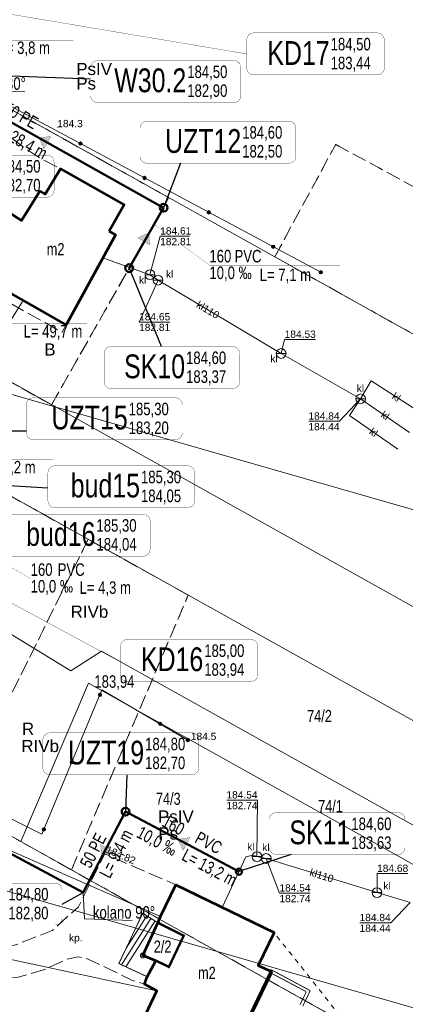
# Model space of a CAD drawing. Header units: metres. Extents: x 7482748 to 7484637, y 5684406 to 5687014.
# Tile 129 of 180: x 7483507 to 7483547, y 5686270 to 5686372. Entities that reach past the tile are written whole.
import ezdxf
from ezdxf.enums import TextEntityAlignment as Align
from ezdxf.lldxf.tags import DXFTag

# ---------------------------------------------------------------- set-up
doc = ezdxf.new("R2010")
doc.units = ezdxf.units.M
doc.header["$MEASUREMENT"] = 0
for name, pattern in [('2314', [2.5, 2, -0.5]), ('KTJZ01_500', [2, 1.5, -0.5]), ('l217_500', [2, 1.5, -0.5]), ('l218_500', [1, 0.5, -0.5])]:
    doc.linetypes.add(name, pattern=pattern)
for name, color, linetype, lineweight in [('.domiar', 250, 'Continuous', 9), ('.k deszczowa', 200, 'Continuous', 50), ('.ks tłoczny', 104, 'Continuous', 50), ('_Dzialki', 7, 'Continuous', 0), ('_Dzialki_opis', 7, 'Continuous', 0), ('_Kontury', 7, 'Continuous', 0), ('_Kontury_opis', 7, 'Continuous', 0), ('_Uzytki', 7, 'Continuous', 0), ('_Uzytki_opis', 7, 'Continuous', 0), ('EGB_BlokBudynku', 7, 'Continuous', 0), ('EGB_Budynek', 7, 'Continuous', 0), ('EGB_Budynek_opis', 7, 'Continuous', 0), ('EGB_ObiektTrwaleZwiazanyZBudynk', 7, 'Continuous', 0), ('EGBE_L_3', 7, 'Continuous', 0), ('GES__SUUS07_P', 7, 'Continuous', 13), ('KTOK05_01', 7, 'Continuous', 13), ('RTPW01_P', 7, 'Continuous', 0), ('RTPW02_P', 7, 'Continuous', 0)]:
    doc.layers.add(name, color=color, linetype=linetype, lineweight=lineweight)
for name, color, linetype, lineweight, true_color in [('.przyłącza', 32, 'Continuous', 50, 0xbd5e00), ('GES__SUPE_pL', 1, 'Continuous', 13, 0xff0000), ('GES__SUPK_01_pL', 7, 'Continuous', 13, 0x803300), ('GES__SUPS01_05L', 7, 'Continuous', 13, 0x803300), ('GES__SUPS01_05P', 7, 'Continuous', 13, 0x803300), ('GES__SUPW_01_pL', 5, 'Continuous', 13, 0x0000ff)]:
    doc.layers.add(name, color=color, linetype=linetype, lineweight=lineweight, true_color=true_color)
doc.layers.add('_ramki_nieplotowane', color=7, linetype='Continuous', lineweight=0, plot=False)
doc.layers.add('GES__SUPK_01_pT', color=7, linetype='Continuous', lineweight=13, true_color=0x803300, transparency=0.25)
doc.layers.add('GES__SUPS01_05G', color=7, linetype='Continuous', lineweight=13, true_color=0x803300, transparency=0.25)
for name, color, linetype, lineweight, transparency in [('GES__SUUS_ET_05T', 7, 'Continuous', 13, 0.25), ('KTPL01_O', 7, 'KTJZ01_500', 13, 0.5), ('KTPL01_T', 7, 'Continuous', 13, 0.25), ('RTPW01_G', 7, 'Continuous', 13, 0.25), ('RTPW02_G', 7, 'Continuous', 13, 0.25)]:
    doc.layers.add(name, color=color, linetype=linetype, lineweight=lineweight, transparency=transparency)
doc.layers.add('IS_kanalizacja_sanitarna', color=7, linetype='SOLID', true_color=0x000000)
doc.layers.add('IS_Opisy_działek_Net', color=7, linetype='SOLID', true_color=0x000000)
doc.layers.add('IS_Węzeł_sieci_kanalizacyjnej_-_opisy', color=7, linetype='Continuous')
doc.styles.get("Standard").update_dxf_attribs({"font": 'simplex.shx', "width": 0.75})
doc.styles.add('STYL_ARIAL', font='simplex.shx', dxfattribs={"width": 0.75, "oblique": 0.1})
doc.styles.add('Style-Arial', font='arial.ttf')
tags = doc.linetypes.add('SOLID', pattern=[10, 10, 0]).pattern_tags.tags
tags[6:7] = [DXFTag(74, 4), DXFTag(75, 0), DXFTag(340, '0'), DXFTag(46, 0.0), DXFTag(50, 0.0), DXFTag(44, 0.0), DXFTag(45, 0.0)]
tags[4:5] = [DXFTag(74, 4), DXFTag(75, 0), DXFTag(340, '0'), DXFTag(46, 0.0), DXFTag(50, 0.0), DXFTag(44, 0.0), DXFTag(45, 0.0)]

# ---------------------------------------------------------------- blocks, each defined once
blk = doc.blocks.new('SUPS01_1')
at = {"layer": 'GES__SUPS01_05P', "linetype": 'Continuous', "lineweight": 13}
h = blk.add_hatch(color=256, dxfattribs=at)
edge = h.paths.add_edge_path()
edge.add_arc((0, 0), 0.045, 0, 360)
blk = doc.blocks.new('SUUS07')
at = {"layer": 'GES__SUUS07_P', "linetype": 'Continuous', "lineweight": 13}
blk.add_line((-0.5, 0), (0.5, 0), dxfattribs=at)
blk.add_circle((0, 0), 0.5, dxfattribs=at)
blk = doc.blocks.new('RTPW01')
at = {"layer": 'RTPW01_P', "linetype": 'Continuous', "lineweight": 0}
h = blk.add_hatch(color=256, dxfattribs=at)
edge = h.paths.add_edge_path()
edge.add_arc((0, 0), 0.045, 0, 360)
blk = doc.blocks.new('EGBP12_01_1')
at = {"layer": 'EGB_ObiektTrwaleZwiazanyZBudynk', "color": 7}
blk.add_circle((0, 0), 25, dxfattribs=at)
blk = doc.blocks.new('RTPW01_3')
at = {"layer": 'RTPW02_P', "linetype": 'Continuous', "lineweight": 0}
h = blk.add_hatch(color=256, dxfattribs=at)
edge = h.paths.add_edge_path()
edge.add_arc((0, 0), 0.045, 0, 360)
blk = doc.blocks.new('RTPW01_2')
at = {"layer": 'RTPW01_P', "linetype": 'Continuous', "lineweight": 0}
h = blk.add_hatch(color=256, dxfattribs=at)
edge = h.paths.add_edge_path()
edge.add_arc((0, 0), 0.045, 0, 360)

msp = doc.modelspace()

# ---------------------------------------------------------------- hatches: boundary and pattern name
at = {"layer": 'IS_kanalizacja_sanitarna', "linetype": 'Continuous', "ltscale": 0.01}
for points in [[(7483509.29112, 5686359.6617), (7483509.79654, 5686358.51843), (7483510.53017, 5686359.82678)], [(7483520.58134, 5686349.86191), (7483519.42734, 5686349.38152), (7483520.71939, 5686348.61955)], [(7483523.58745, 5686287.43315), (7483524.12016, 5686286.30235), (7483524.82218, 5686287.62793)], [(7483515.78971, 5686285.687), (7483516.91795, 5686286.22513), (7483515.58901, 5686286.92078)]]:
    msp.add_hatch(color=256, dxfattribs=at).paths.add_polyline_path(points)
at = {"layer": 'KTOK05_01', "linetype": 'Continuous', "lineweight": 13}
h = msp.add_hatch(color=256, dxfattribs=at)
edge = h.paths.add_edge_path()
edge.add_arc((7483513.55222, 5686359.07301), 0.175, 0, 360)
h = msp.add_hatch(color=256, dxfattribs=at)
edge = h.paths.add_edge_path()
edge.add_arc((7483520.16325, 5686355.53122), 0.175, 0, 360)
h = msp.add_hatch(color=256, dxfattribs=at)
edge = h.paths.add_edge_path()
edge.add_arc((7483526.77428, 5686351.98943), 0.175, 0, 360)
h = msp.add_hatch(color=256, dxfattribs=at)
edge = h.paths.add_edge_path()
edge.add_arc((7483533.38531, 5686348.44764), 0.175, 0, 360)
h = msp.add_hatch(color=256, dxfattribs=at)
edge = h.paths.add_edge_path()
edge.add_arc((7483538.29, 5686345.82), 0.175, 0, 360)
h = msp.add_hatch(color=256, dxfattribs=at)
edge = h.paths.add_edge_path()
edge.add_arc((7483515.55601, 5686302.3058), 0.175, 0, 360)
h = msp.add_hatch(color=256, dxfattribs=at)
edge = h.paths.add_edge_path()
edge.add_arc((7483521.768, 5686299.32286), 0.175, 0, 360)
h = msp.add_hatch(color=256, dxfattribs=at)
edge = h.paths.add_edge_path()
edge.add_arc((7483524.62, 5686297.66), 0.175, 0, 360)
h = msp.add_hatch(color=256, dxfattribs=at)
edge = h.paths.add_edge_path()
edge.add_arc((7483512.67437, 5686295.38148), 0.175, 0, 360)
h = msp.add_hatch(color=256, dxfattribs=at)
edge = h.paths.add_edge_path()
edge.add_arc((7483509.79274, 5686288.45716), 0.175, 0, 360)

# ---------------------------------------------------------------- linework, layer by layer
at = {"layer": '.domiar', "linetype": 'Continuous'}
for points in [[(7483497.33271, 5686366.36557), (7483502.94132, 5686364.58031), (7483507.84872, 5686364.40293)], [(7483513.84495, 5686281.97232), (7483513.98307, 5686279.24234), (7483518.89047, 5686279.06496)]]:
    msp.add_lwpolyline(points, dxfattribs=at)
at = {"layer": '.ks tłoczny', "linetype": 'Continuous'}
for points in [[(7483489.19771, 5686367.92381), (7483493.59154, 5686365.80218), (7483497.33573, 5686366.36603), (7483522.11874, 5686352.4694)], [(7483518.19788, 5686290.28794), (7483513.84531, 5686281.97301), (7483472.25648, 5686304.2402), (7483469.78693, 5686305.09685)]]:
    msp.add_lwpolyline(points, dxfattribs=at)
for centre in [(7483522.11874, 5686352.4694), (7483518.19788, 5686290.28794)]:
    msp.add_circle(centre, 0.4, dxfattribs=at)
at = {"layer": '.przyłącza', "linetype": 'Continuous'}
for points in [[(7483522.11874, 5686352.4694), (7483518.61213, 5686346.31986)], [(7483529.86073, 5686284.11136), (7483518.19788, 5686290.28794)]]:
    msp.add_lwpolyline(points, dxfattribs=at)
msp.add_circle((7483518.57195, 5686346.24939), 0.4, dxfattribs=at)
msp.add_ellipse((7483529.86073, 5686284.11086), major_axis=(0.315, 0), ratio=1, dxfattribs=at)
at = {"layer": '_Dzialki', "color": 96, "linetype": 'Continuous', "true_color": 0x008000}
msp.add_line((7483546.04, 5686265.58), (7483507.43, 5686287.2), dxfattribs=at)
at = {"layer": '_Dzialki', "color": 96, "linetype": 'Continuous', "true_color": 0x008000, "flags": 128}
for points in [[(7483561.36, 5686331.87), (7483492.82, 5686370.18)], [(7483558.66, 5686305.3), (7483484.88, 5686346.54)], [(7483557.54, 5686294.2), (7483481.56, 5686336.64)], [(7483512.58, 5686304.78), (7483492.85, 5686316.82)], [(7483471.67, 5686307.23), (7483507.43, 5686287.2)], [(7483515.71, 5686306.8), (7483512.58, 5686304.78)], [(7483556.5, 5686284.01), (7483515.71, 5686306.8)], [(7483507.43, 5686287.2), (7483514.39, 5686303.5)], [(7483514.39, 5686303.5), (7483555.78, 5686280.39)]]:
    msp.add_lwpolyline(points, dxfattribs=at)
at = {"layer": '_Kontury', "color": 96, "linetype": 'l217_500', "true_color": 0x008000, "flags": 128}
for points in [[(7483492.82, 5686370.18), (7483522.64, 5686353.51)], [(7483533.55, 5686347.41), (7483539.82, 5686358.99)], [(7483539.82, 5686358.99), (7483562.84, 5686346.44)], [(7483522.64, 5686353.51), (7483520.23, 5686349.17)], [(7483520.23, 5686349.17), (7483510.58, 5686332.17)], [(7483561.36, 5686331.87), (7483533.55, 5686347.41)], [(7483510.58, 5686332.17), (7483484.88, 5686346.54)], [(7483514.35, 5686318.33), (7483481.56, 5686336.64)], [(7483514.35, 5686318.33), (7483500.77, 5686290.93)], [(7483524.64, 5686312.58), (7483514.35, 5686318.33)], [(7483512.63, 5686284.29), (7483524.64, 5686312.58)], [(7483500.77, 5686290.93), (7483512.63, 5686284.29)], [(7483540.92, 5686268.45), (7483512.63, 5686284.29)]]:
    msp.add_lwpolyline(points, dxfattribs=at)
at = {"layer": '_ramki_nieplotowane', "color": 3, "linetype": 'Continuous', "lineweight": 0, "flags": 128}
for points in [[(7483284.2, 5686345.82), (7483569.66, 5686263.79), (7483685.79, 5686667.94), (7483400.34, 5686749.97), (7483284.2, 5686345.82)], [(7483208.98, 5685981.21), (7483494.44, 5685899.18), (7483610.57, 5686303.33), (7483325.11, 5686385.36), (7483208.98, 5685981.21)]]:
    msp.add_lwpolyline(points, close=True, dxfattribs=at)
at = {"layer": '_Uzytki', "color": 96, "linetype": 'l218_500', "true_color": 0x008000, "flags": 128}
for points in [[(7483522.64, 5686353.51), (7483492.82, 5686370.18)], [(7483533.55, 5686347.41), (7483539.82, 5686358.99)], [(7483539.82, 5686358.99), (7483562.84, 5686346.44)], [(7483520.23, 5686349.17), (7483522.64, 5686353.51)], [(7483510.58, 5686332.17), (7483520.23, 5686349.17)], [(7483561.36, 5686331.87), (7483533.55, 5686347.41)], [(7483484.88, 5686346.54), (7483510.58, 5686332.17)], [(7483514.35, 5686318.33), (7483481.56, 5686336.64)], [(7483500.77, 5686290.93), (7483514.35, 5686318.33)], [(7483524.64, 5686312.58), (7483514.35, 5686318.33)], [(7483512.63, 5686284.29), (7483524.64, 5686312.58)], [(7483512.63, 5686284.29), (7483500.77, 5686290.93)], [(7483521.62, 5686279.26), (7483512.63, 5686284.29)], [(7483523.38, 5686282.74), (7483521.62, 5686279.26)], [(7483533.48, 5686277.83), (7483523.38, 5686282.74)], [(7483540.92, 5686268.45), (7483533.48, 5686277.83)]]:
    msp.add_lwpolyline(points, dxfattribs=at)
at = {"layer": 'EGB_BlokBudynku', "color": 7, "linetype": 'Continuous', "const_width": 0.09, "flags": 128}
msp.add_lwpolyline([(7483533.48, 5686277.83), (7483523.38, 5686282.74), (7483521.51, 5686278.85), (7483524.18, 5686277.51), (7483522.66, 5686274.3), (7483521.33, 5686274.94), (7483520.43, 5686273.29), (7483520.16, 5686272.53), (7483521.43, 5686271.84), (7483519.7, 5686268.21), (7483522.23, 5686266.89), (7483521.71, 5686265.77), (7483524.81, 5686264.17), (7483525.24, 5686264.04), (7483525.75, 5686265.13), (7483528.47, 5686263.98), (7483533.21, 5686273.82), (7483531.83, 5686274.44), (7483533.48, 5686277.83)], dxfattribs=at)
at = {"layer": 'EGB_BlokBudynku', "color": 7, "linetype": '2314', "const_width": 0.25}
msp.add_lwpolyline([(7483521.51, 5686278.85), (7483519.97, 5686275.48), (7483521.33, 5686274.94), (7483522.66, 5686274.3), (7483524.18, 5686277.51), (7483521.51, 5686278.85)], dxfattribs=at)
at = {"layer": 'EGB_Budynek', "color": 7, "linetype": 'Continuous', "lineweight": 53, "flags": 128}
for points in [[(7483516.51, 5686350.07), (7483517.17, 5686349.68), (7483512.1, 5686340.42), (7483507.47, 5686343.05), (7483503.91, 5686345.04), (7483505.98, 5686348.79), (7483504.75, 5686349.57), (7483506.26, 5686351.93), (7483507.48, 5686351.15), (7483509.39, 5686354.16), (7483509.91, 5686353.86), (7483511.52, 5686356.47), (7483518.04, 5686352.76), (7483516.51, 5686350.07)], [(7483533.48, 5686277.83), (7483531.83, 5686274.44), (7483533.21, 5686273.82), (7483528.47, 5686263.98), (7483525.75, 5686265.13), (7483525.24, 5686264.04), (7483524.81, 5686264.17), (7483521.71, 5686265.77), (7483522.23, 5686266.89), (7483519.7, 5686268.21), (7483521.43, 5686271.84), (7483520.16, 5686272.53), (7483520.43, 5686273.29), (7483521.33, 5686274.94), (7483519.97, 5686275.48), (7483521.51, 5686278.85), (7483521.78, 5686279.5), (7483523.38, 5686282.74), (7483533.48, 5686277.83)]]:
    msp.add_lwpolyline(points, dxfattribs=at)
at = {"layer": 'EGB_ObiektTrwaleZwiazanyZBudynk', "color": 7, "linetype": 'Continuous', "const_width": 0.09, "flags": 128}
msp.add_lwpolyline([(7483521.51, 5686278.85), (7483519.96, 5686279.83), (7483517.52, 5686274.64), (7483520.43, 5686273.29), (7483521.33, 5686274.94), (7483519.97, 5686275.48), (7483521.51, 5686278.85)], dxfattribs=at)
at = {"layer": 'EGB_ObiektTrwaleZwiazanyZBudynk', "color": 7, "const_width": 0.09, "flags": 128}
for points in [[(7483528.4, 5686264.17), (7483533.14, 5686274.03)], [(7483528.54, 5686263.79), (7483533.28, 5686273.61)], [(7483533.14, 5686274.03), (7483537.2, 5686271.86)], [(7483533.28, 5686273.61), (7483536.8, 5686271.74)], [(7483536.8, 5686271.74), (7483536.15, 5686270.4)], [(7483537.2, 5686271.86), (7483536.43, 5686270.26)]]:
    msp.add_lwpolyline(points, dxfattribs=at)
at = {"layer": 'EGBE_L_3', "linetype": 'Continuous'}
for p, q in [((7483519.96, 5686279.83), (7483517.52, 5686274.64)), ((7483520.38, 5686279.56), (7483518.27, 5686276.23)), ((7483521.51, 5686278.85), (7483519.96, 5686279.83)), ((7483520.81, 5686279.3), (7483517.77, 5686274.52)), ((7483521.23, 5686279.03), (7483518.23, 5686274.31)), ((7483519.97, 5686275.48), (7483521.51, 5686278.85)), ((7483521.33, 5686274.94), (7483519.97, 5686275.48)), ((7483517.52, 5686274.64), (7483520.43, 5686273.29)), ((7483520.43, 5686273.29), (7483521.33, 5686274.94))]:
    msp.add_line(p, q, dxfattribs=at)
msp.add_point((7483519.96, 5686279.83), dxfattribs=at)
at = {"layer": 'GES__SUPE_pL', "linetype": 'Continuous', "lineweight": 13, "flags": 128}
msp.add_lwpolyline([(7483464.43, 5686282.08), (7483471.57, 5686282.56), (7483521.43, 5686271.84)], dxfattribs=at)
at = {"layer": 'GES__SUPK_01_pL', "linetype": 'Continuous', "lineweight": 13}
msp.add_line((7483542.38, 5686332.79), (7483547.43, 5686329.34), dxfattribs=at)
at = {"layer": 'GES__SUPK_01_pL', "linetype": 'Continuous', "lineweight": 13, "flags": 128}
for points in [[(7483542.38, 5686332.79), (7483534.21, 5686337.46), (7483521.54, 5686345.01), (7483520.71, 5686345.57), (7483515.87, 5686347.3)], [(7483542.38, 5686332.79), (7483543.46, 5686334.63), (7483548.65, 5686331.3)], [(7483546.2, 5686327.61), (7483541.23, 5686331.06), (7483542.38, 5686332.79)], [(7483528.13, 5686280.43), (7483530.57, 5686285.62), (7483531.29, 5686285.81), (7483531.72, 5686285.66), (7483532.67, 5686285.46), (7483544.08, 5686281.95), (7483547.5, 5686280.93)]]:
    msp.add_lwpolyline(points, dxfattribs=at)
at = {"layer": 'GES__SUPS01_05L', "linetype": 'Continuous', "lineweight": 13, "flags": 128}
for points in [[(7483520.71, 5686345.57), (7483521.76, 5686349.54), (7483524.77, 5686349.54)], [(7483521.54, 5686345.01), (7483519.59, 5686340.7), (7483522.75, 5686340.7)], [(7483534.21, 5686337.46), (7483534.57, 5686338.9), (7483537.73, 5686338.9)], [(7483542.38, 5686332.79), (7483540.22, 5686330.48), (7483537.07, 5686330.48)], [(7483531.72, 5686285.66), (7483531.78, 5686291.47), (7483528.63, 5686291.47)], [(7483532.67, 5686285.46), (7483534.03, 5686281.89), (7483537.18, 5686281.89)], [(7483544.08, 5686281.95), (7483544.08, 5686283.91), (7483547.24, 5686283.91)], [(7483547.5, 5686280.93), (7483545.48, 5686278.84), (7483542.32, 5686278.84)]]:
    msp.add_lwpolyline(points, dxfattribs=at)
at = {"layer": 'GES__SUPW_01_pL', "linetype": 'Continuous', "lineweight": 13, "flags": 128}
for points in [[(7483507.67, 5686342.93), (7483499.49, 5686329.92), (7483499.01, 5686329.83)], [(7483476.37, 5686299.06), (7483495.36, 5686291.1), (7483521.78, 5686279.5)]]:
    msp.add_lwpolyline(points, dxfattribs=at)
at = {"layer": 'IS_kanalizacja_sanitarna', "linetype": 'Continuous', "ltscale": 0.01, "const_width": 0.02}
for points in [[(7483509.29112, 5686359.6617), (7483509.79654, 5686358.51843), (7483510.53017, 5686359.82678), (7483509.29112, 5686359.6617)], [(7483520.58134, 5686349.86191), (7483519.42734, 5686349.38152), (7483520.71939, 5686348.61955), (7483520.58134, 5686349.86191)], [(7483523.58745, 5686287.43315), (7483524.12016, 5686286.30235), (7483524.82218, 5686287.62793), (7483523.58745, 5686287.43315)], [(7483515.78971, 5686285.687), (7483516.91795, 5686286.22513), (7483515.58901, 5686286.92078), (7483515.78971, 5686285.687)]]:
    msp.add_lwpolyline(points, dxfattribs=at)
at = {"layer": 'IS_Opisy_działek_Net', "linetype": 'Continuous', "ltscale": 0.01, "const_width": 0.02}
for points in [[(7483495.8302, 5686366.13873), (7483505.1295, 5686369.71873), (7483512.8195, 5686369.71873)], [(7483521.11481, 5686350.7665), (7483526.82671, 5686346.5489), (7483540.30671, 5686346.5489)], [(7483490.31818, 5686327.1243), (7483497.26458, 5686326.5353), (7483510.74458, 5686326.5353)], [(7483490.30336, 5686324.86758), (7483508.43358, 5686314.27264), (7483521.91358, 5686314.27264)]]:
    msp.add_lwpolyline(points, dxfattribs=at)
at = {"layer": 'IS_Węzeł_sieci_kanalizacyjnej_-_opisy', "color": 200, "linetype": 'SOLID', "ltscale": 0.01, "const_width": 0.03}
for points in [[(7483530.67185, 5686368.30404), (7483493.12205, 5686374.61794)], [(7483486.50227, 5686354.39411), (7483502.69264, 5686340.5905), (7483514.24148, 5686340.5905)], [(7483517.66492, 5686305.70776), (7483477.64712, 5686327.34029)]]:
    msp.add_lwpolyline(points, dxfattribs=at)
for points in [[(7483531.39185, 5686366.14404), (7483544.10185, 5686366.14404, 0.414214), (7483544.82185, 5686366.86404), (7483544.82185, 5686369.74404, 0.414214), (7483544.10185, 5686370.46404), (7483531.39185, 5686370.46404, 0.414214), (7483530.67185, 5686369.74404), (7483530.67185, 5686366.86404, 0.414214), (7483531.39185, 5686366.14404)], [(7483518.38492, 5686303.68954), (7483531.09492, 5686303.68954, 0.414214), (7483531.81492, 5686304.40954), (7483531.81492, 5686307.28954, 0.414214), (7483531.09492, 5686308.00954), (7483518.38492, 5686308.00954, 0.414214), (7483517.66492, 5686307.28954), (7483517.66492, 5686304.40954, 0.414214), (7483518.38492, 5686303.68954)]]:
    msp.add_lwpolyline(points, format="xyb", dxfattribs=at)
at = {"layer": 'IS_Węzeł_sieci_kanalizacyjnej_-_opisy', "color": 18, "linetype": 'SOLID', "ltscale": 0.01, "true_color": 0x000000, "const_width": 0.03}
for points in [[(7483515.3271, 5686363.2967), (7483529.3471, 5686363.2967, 0.414214), (7483530.0671, 5686364.0167), (7483530.0671, 5686366.8967, 0.414214), (7483529.3471, 5686367.6167), (7483515.3271, 5686367.6167, 0.414214), (7483514.6071, 5686366.8967), (7483514.6071, 5686364.0167, 0.414214), (7483515.3271, 5686363.2967)], [(7483520.40334, 5686357.05245), (7483535.00334, 5686357.05245, 0.414214), (7483535.72334, 5686357.77245), (7483535.72334, 5686360.65245, 0.414214), (7483535.00334, 5686361.37245), (7483520.40334, 5686361.37245, 0.414214), (7483519.68334, 5686360.65245), (7483519.68334, 5686357.77245, 0.414214), (7483520.40334, 5686357.05245)], [(7483496.09973, 5686353.56456), (7483510.11973, 5686353.56456, 0.414214), (7483510.83973, 5686354.28456), (7483510.83973, 5686357.16456, 0.414214), (7483510.11973, 5686357.88456), (7483496.09973, 5686357.88456, 0.414214), (7483495.37973, 5686357.16456), (7483495.37973, 5686354.28456, 0.414214), (7483496.09973, 5686353.56456)], [(7483516.70299, 5686333.8479), (7483529.22299, 5686333.8479, 0.414214), (7483529.94299, 5686334.5679), (7483529.94299, 5686337.4479, 0.414214), (7483529.22299, 5686338.1679), (7483516.70299, 5686338.1679, 0.414214), (7483515.98299, 5686337.4479), (7483515.98299, 5686334.5679, 0.414214), (7483516.70299, 5686333.8479)], [(7483508.71863, 5686328.57653), (7483523.31863, 5686328.57653, 0.414214), (7483524.03863, 5686329.29653), (7483524.03863, 5686332.17653, 0.414214), (7483523.31863, 5686332.89653), (7483508.71863, 5686332.89653, 0.414214), (7483507.99863, 5686332.17653), (7483507.99863, 5686329.29653, 0.414214), (7483508.71863, 5686328.57653)], [(7483510.93439, 5686321.57461), (7483524.58439, 5686321.57461, 0.414214), (7483525.30439, 5686322.29461), (7483525.30439, 5686325.17461, 0.414214), (7483524.58439, 5686325.89461), (7483510.93439, 5686325.89461, 0.414214), (7483510.21439, 5686325.17461), (7483510.21439, 5686322.29461, 0.414214), (7483510.93439, 5686321.57461)], [(7483506.35226, 5686316.58798), (7483520.00226, 5686316.58798, 0.414214), (7483520.72226, 5686317.30798), (7483520.72226, 5686320.18798, 0.414214), (7483520.00226, 5686320.90798), (7483506.35226, 5686320.90798, 0.414214), (7483505.63226, 5686320.18798), (7483505.63226, 5686317.30798, 0.414214), (7483506.35226, 5686316.58798)], [(7483510.41158, 5686294.07893), (7483525.01158, 5686294.07893, 0.414214), (7483525.73158, 5686294.79893), (7483525.73158, 5686297.67893, 0.414214), (7483525.01158, 5686298.39893), (7483510.41158, 5686298.39893, 0.414214), (7483509.69158, 5686297.67893), (7483509.69158, 5686294.79893, 0.414214), (7483510.41158, 5686294.07893)], [(7483533.71203, 5686285.86536), (7483546.23203, 5686285.86536, 0.414214), (7483546.95203, 5686286.58536), (7483546.95203, 5686289.46536, 0.414214), (7483546.23203, 5686290.18536), (7483533.71203, 5686290.18536, 0.414214), (7483532.99203, 5686289.46536), (7483532.99203, 5686286.58536, 0.414214), (7483533.71203, 5686285.86536)], [(7483496.91971, 5686278.61442), (7483510.93971, 5686278.61442, 0.414214), (7483511.65971, 5686279.33442), (7483511.65971, 5686282.21442, 0.414214), (7483510.93971, 5686282.93442), (7483496.91971, 5686282.93442, 0.414214), (7483496.19971, 5686282.21442), (7483496.19971, 5686279.33442, 0.414214), (7483496.91971, 5686278.61442)]]:
    msp.add_lwpolyline(points, format="xyb", dxfattribs=at)
at = {"layer": 'IS_Węzeł_sieci_kanalizacyjnej_-_opisy', "color": 18, "linetype": 'SOLID', "ltscale": 0.01, "true_color": 0x000000}
for points in [[(7483514.6071, 5686365.70786), (7483497.33573, 5686366.36546)], [(7483523.85342, 5686357.05245), (7483522.11874, 5686352.46885)], [(7483521.90023, 5686338.1679), (7483518.53596, 5686346.3936)], [(7483507.99863, 5686329.47143), (7483489.22373, 5686329.47143)], [(7483510.21439, 5686323.58461), (7483491.44129, 5686324.71571)], [(7483518.33976, 5686294.07893), (7483518.19788, 5686290.28743)], [(7483535.25371, 5686285.86536), (7483529.86073, 5686284.11086)], [(7483511.65971, 5686280.77442), (7483513.84531, 5686281.97252)]]:
    msp.add_lwpolyline(points, dxfattribs=at)
at = {"layer": 'KTOK05_01', "linetype": 'Continuous', "lineweight": 13, "flags": 128}
for points in [[(7483493.72, 5686369.7), (7483510.03, 5686360.96), (7483538.29, 5686345.82)], [(7483466.62, 5686289.71), (7483472.38, 5686306.61), (7483509.59, 5686287.97), (7483515.77, 5686302.82), (7483524.62, 5686297.66)]]:
    msp.add_lwpolyline(points, dxfattribs=at)
at = {"layer": 'KTOK05_01', "linetype": 'Continuous', "lineweight": 13}
for centre in [(7483513.55, 5686359.07), (7483520.16, 5686355.53), (7483526.77, 5686351.99), (7483533.39, 5686348.45), (7483538.29, 5686345.82), (7483515.56, 5686302.31), (7483521.77, 5686299.32), (7483524.62, 5686297.66), (7483512.67, 5686295.38), (7483509.79, 5686288.46)]:
    msp.add_circle(centre, 0.175, dxfattribs=at)
at = {"layer": 'KTPL01_O', "linetype": 'KTJZ01_500', "lineweight": 13, "flags": 128}
for points in [[(7483488.56, 5686352.03), (7483486.89, 5686347.25), (7483489.01, 5686347.09), (7483492.41, 5686346.52), (7483496.94, 5686344.69), (7483497.91, 5686343.59), (7483498.98, 5686341.36), (7483502.39, 5686339.37), (7483503.24, 5686340.7), (7483504.82, 5686343.48), (7483511.66, 5686339.64), (7483512.1, 5686340.42), (7483503.91, 5686345.04), (7483505.98, 5686348.79), (7483504.75, 5686349.57), (7483506.26, 5686351.93), (7483507.48, 5686351.15), (7483509.39, 5686354.16), (7483509.91, 5686353.86), (7483511.52, 5686356.47), (7483509.66, 5686357.43), (7483507.99, 5686358.49), (7483505.16, 5686360.65), (7483504.31, 5686357.33), (7483502.45, 5686353.69), (7483500.07, 5686351.05), (7483495.76, 5686349.43), (7483492.4, 5686349.71), (7483490.18, 5686350.72), (7483488.56, 5686352.03)], [(7483466.62, 5686289.71), (7483469.33, 5686286.8), (7483491.12, 5686279.59), (7483501.25, 5686276.29), (7483503.52, 5686276.06), (7483506.77, 5686276.53), (7483510.66, 5686278.04), (7483513.35, 5686280.5), (7483516.05, 5686285.94), (7483523.38, 5686282.74), (7483521.51, 5686278.85), (7483519.96, 5686279.83), (7483517.52, 5686274.64), (7483520.43, 5686273.29), (7483520.16, 5686272.53), (7483518.85, 5686272.94), (7483514.35, 5686275.11), (7483513.31, 5686275.33), (7483512.07, 5686275.06), (7483509.89, 5686274.03), (7483507.15, 5686273.25), (7483503.34, 5686272.74), (7483500.65, 5686273.05), (7483490.57, 5686276.36), (7483464.92, 5686284.83), (7483466.62, 5686289.71)]]:
    msp.add_lwpolyline(points, close=True, dxfattribs=at)

# ---------------------------------------------------------------- block references
at = {"layer": 'EGB_ObiektTrwaleZwiazanyZBudynk', "color": 7, "xscale": 0.01, "yscale": 0.01, "zscale": 0.01}
msp.add_blockref('EGBP12_01_1', (7483519.97, 5686275.48), dxfattribs=at)
at = {"layer": 'GES__SUPS01_05P', "linetype": 'Continuous', "lineweight": 13}
for p in [(7483520.71, 5686345.57), (7483521.54, 5686345.01), (7483534.21, 5686337.46), (7483542.38, 5686332.79), (7483531.72, 5686285.66), (7483532.67, 5686285.46), (7483544.08, 5686281.95)]:
    msp.add_blockref('SUPS01_1', p, dxfattribs=at)
at = {"layer": 'GES__SUUS07_P', "linetype": 'Continuous', "lineweight": 13}
for p in [(7483520.71, 5686345.57), (7483521.54, 5686345.01), (7483534.21, 5686337.46), (7483542.38, 5686332.79), (7483531.72, 5686285.66), (7483532.67, 5686285.46), (7483544.08, 5686281.95)]:
    msp.add_blockref('SUUS07', p, dxfattribs=at)
at = {"layer": 'RTPW01_P', "linetype": 'Continuous', "lineweight": 0}
for name, p in [('RTPW01', (7483511.17, 5686360.76)), ('RTPW01_2', (7483524.62, 5686297.66))]:
    msp.add_blockref(name, p, dxfattribs=at)
at = {"layer": 'RTPW02_P', "linetype": 'Continuous', "lineweight": 0}
msp.add_blockref('RTPW01_3', (7483516.05, 5686285.94), dxfattribs=at)

# ---------------------------------------------------------------- texts
at = {"layer": '.k deszczowa', "linetype": 'Continuous'}
for s, insert, char_height, attachment_point in [('\\fArial|b0|i0;184,50', (7483539.30185, 5686368.42764), 1.2888, 7), ('\\fArial|b0|i0;KD17', (7483539.20185, 5686367.17244), 2.448, 9), ('\\fArial|b0|i0;183,44', (7483539.30185, 5686368.01724), 1.2888, 1), ('\\fArial|b0|i0;L= 49,7 m', (7483507.70519, 5686340.39194), 1.2888, 1), ('\\fArial|b0|i0;KD16', (7483526.19492, 5686304.71794), 2.448, 9), ('\\fArial|b0|i0;185,00', (7483526.29492, 5686305.97314), 1.2888, 7), ('\\fArial|b0|i0;183,94', (7483526.29492, 5686305.56274), 1.2888, 1)]:
    msp.add_mtext(s, dxfattribs=dict(at, insert=insert, char_height=char_height, attachment_point=attachment_point))
at = {"layer": '_Dzialki_opis', "color": 96, "true_color": 0x008000, "char_height": 1.25, "attachment_point": 7, "line_spacing_factor": 0.6, "style": 'STYL_ARIAL'}
for s, insert in [('\\fArial|b0|i0|c238238|p39;74/2', (7483536.88, 5686299.49)), ('\\fArial|b0|i0|c238238|p39;74/3', (7483521.32, 5686290.97)), ('\\fArial|b0|i0|c238238|p39;74/1', (7483538.01, 5686290.2))]:
    msp.add_mtext(s, dxfattribs=dict(at, insert=insert))
at = {"layer": '_Kontury_opis', "color": 96, "linetype": 'Continuous', "lineweight": 13, "true_color": 0x008000, "style": 'Style-Arial'}
for s, p in [('PsIV', (7483513.12, 5686366.13)), ('RIVb', (7483512.54, 5686310.25)), ('RIVb', (7483507.47, 5686296.42)), ('PsIV', (7483521.53, 5686289.16))]:
    msp.add_text(s, height=1.25, dxfattribs=at).set_placement(p)
at = {"layer": '_Uzytki_opis', "color": 96, "linetype": 'Continuous', "lineweight": 13, "true_color": 0x008000, "style": 'Style-Arial'}
for s, p in [('Ps', (7483513.12, 5686364.64)), ('B', (7483509.84, 5686337.25)), ('R', (7483507.53, 5686298.19)), ('Ps', (7483521.56, 5686287.41))]:
    msp.add_text(s, height=1.25, dxfattribs=at).set_placement(p)
at = {"layer": 'EGB_BlokBudynku', "color": 7, "insert": (7483522.01, 5686276.38), "char_height": 1.25, "attachment_point": 5, "line_spacing_factor": 0.6, "style": 'STYL_ARIAL'}
msp.add_mtext('\\fArial|b0|i0|c238238|p39;2/2', dxfattribs=at)
at = {"layer": 'EGB_Budynek_opis', "color": 7, "char_height": 1.25, "attachment_point": 7, "line_spacing_factor": 0.6, "style": 'STYL_ARIAL'}
for insert in [(7483510.09, 5686347.58), (7483525.66, 5686273.07)]:
    msp.add_mtext('\\fArial|b0|i0|c238238|p39;m2', dxfattribs=dict(at, insert=insert))
at = {"layer": 'GES__SUPK_01_pT', "linetype": 'Continuous', "lineweight": 13, "style": 'Style-Arial'}
for s, rotation, p in [('kl110', 329.21, (7483526.67, 5686341.95)), ('kl', 327.32, (7483546.06, 5686332.97)), ('kl', 325.66, (7483544.91, 5686331.07)), ('kl', 325.23, (7483543.72, 5686329.34)), ('kl110', 342.9, (7483538.38, 5686283.71))]:
    msp.add_text(s, height=0.75, rotation=rotation, dxfattribs=at).set_placement(p, align=Align.MIDDLE_CENTER)
at = {"layer": 'GES__SUPS01_05G', "linetype": 'Continuous', "lineweight": 13, "style": 'Style-Arial'}
for s, p in [('184.61', (7483521.76, 5686349.71)), ('182.81', (7483521.76, 5686348.61)), ('184.53', (7483534.57, 5686339.07))]:
    msp.add_text(s, height=0.75, dxfattribs=at).set_placement(p)
for s, p in [('184.65', (7483519.59, 5686341.62)), ('182.81', (7483519.59, 5686340.52)), ('184.68', (7483544.08, 5686284.83)), ('184.54', (7483534.03, 5686282.81)), ('182.74', (7483534.03, 5686281.71))]:
    msp.add_text(s, height=0.75, dxfattribs=at).set_placement(p, align=Align.TOP_LEFT)
for s, p in [('184.84', (7483540.22, 5686331.4)), ('184.44', (7483540.22, 5686330.3)), ('184.54', (7483531.78, 5686292.39)), ('182.74', (7483531.78, 5686291.29)), ('184.84', (7483545.48, 5686279.76)), ('184.44', (7483545.48, 5686278.66))]:
    msp.add_text(s, height=0.75, dxfattribs=at).set_placement(p, align=Align.TOP_RIGHT)
at = {"layer": 'GES__SUUS_ET_05T', "linetype": 'Continuous', "lineweight": 13, "style": 'Style-Arial'}
for p in [(7483519.58, 5686344.65), (7483522.36, 5686345.25), (7483533.1, 5686336.55), (7483541.99, 5686333.5), (7483530.71, 5686286.31), (7483532.26, 5686286.24), (7483544.73, 5686282.27)]:
    msp.add_text('kl', height=0.75, dxfattribs=at).set_placement(p)
at = {"layer": 'IS_Opisy_działek_Net', "linetype": 'Continuous', "ltscale": 0.01, "char_height": 1.2888}
for s, insert, attachment_point in [('\\fArial|b0|i0;L= 4,9 m', (7483508.1878, 5686374.64407), 1), ('\\fArial|b0|i0;', (7483512.1195, 5686369.99233), 7), ('\\fArial|b0|i0;L= 3,8 m', (7483505.1295, 5686369.58193), 1), ('\\fArial|b0|i0;', (7483512.7695, 5686369.58193), 1), ('\\fArial|b0|i0;', (7483512.8295, 5686368.99233), 7), ('\\fArial|b0|i0;', (7483512.8295, 5686368.99233), 7), ('\\fArial|b0|i0;160', (7483526.82671, 5686346.8225), 7), ('{\\fArial|b0|i0|c238|p34;PVC}', (7483529.41193, 5686346.81935), 7), ('\\fArial|b0|i0;10,0 ‰', (7483526.82671, 5686346.4121), 1), ('\\fArial|b0|i0;L= 7,1 m', (7483531.99898, 5686346.20927), 1), ('\\fArial|b0|i0;', (7483540.31671, 5686345.8225), 7), ('\\fArial|b0|i0;', (7483540.31671, 5686345.8225), 7), ('\\fArial|b0|i0;', (7483517.16469, 5686341.6551), 7), ('\\fArial|b0|i0;', (7483517.16469, 5686341.6551), 7), ('\\fArial|b0|i0;L= 5,2 m', (7483503.65458, 5686326.3985), 1), ('\\fArial|b0|i0;', (7483510.75458, 5686325.8089), 7), ('\\fArial|b0|i0;', (7483510.75458, 5686325.8089), 7), ('\\fArial|b0|i0;160', (7483508.43358, 5686314.54624), 7), ('{\\fArial|b0|i0|c238|p34;PVC}', (7483511.21701, 5686314.54466), 7), ('\\fArial|b0|i0;10,0 ‰', (7483508.43358, 5686314.13584), 1), ('\\fArial|b0|i0;L= 4,3 m', (7483513.46264, 5686313.99984), 1), ('\\fArial|b0|i0;', (7483518.92953, 5686313.0702), 7), ('\\fArial|b0|i0;', (7483518.92953, 5686313.0702), 7)]:
    msp.add_mtext(s, dxfattribs=dict(at, insert=insert, attachment_point=attachment_point))
for s, insert, attachment_point, rotation in [('{\\fArial|b0|i0|c238|p34;50 PE}', (7483505.5105, 5686362.28858), 7, 330.7), ('\\fArial|b0|i0;L= 28,4 m', (7483505.04539, 5686361.45976), 1, 330.7), ('\\fArial|b0|i0;', (7483511.58997, 5686358.87963), 7, 330.7), ('\\fArial|b0|i0;', (7483511.58997, 5686358.87963), 7, 330.7), ('\\fArial|b0|i0;', (7483512.55533, 5686357.24871), 1, 330.7), ('\\fArial|b0|i0;', (7483512.55533, 5686357.24871), 1, 330.7), ('\\fArial|b0|i0;', (7483518.96442, 5686290.65599), 1, 62.4), ('\\fArial|b0|i0;', (7483518.96442, 5686290.65599), 1, 62.4), ('\\fArial|b0|i0;', (7483517.82536, 5686290.52929), 7, 62.4), ('\\fArial|b0|i0;', (7483517.82536, 5686290.52929), 7, 62.4), ('\\fArial|b0|i0;160', (7483521.81688, 5686288.83164), 7, 332.1), ('\\fArial|b0|i0;10,0 ‰', (7483519.8281, 5686288.84901), 1, 332.1), ('\\fArial|b0|i0;L= 9,4 m', (7483515.43515, 5686283.91385), 1, 62.4), ('{\\fArial|b0|i0|c238|p34;PVC}', (7483525.21284, 5686287.14911), 7, 332.1), ('{\\fArial|b0|i0|c238|p34;50 PE}', (7483514.5929, 5686284.35417), 7, 62.4), ('\\fArial|b0|i0;L= 13,2 m', (7483524.47191, 5686286.51001), 1, 332.1), ('\\fArial|b0|i0;', (7483529.25143, 5686284.93393), 7, 332.1), ('\\fArial|b0|i0;', (7483533.06625, 5686281.83817), 1, 332.1)]:
    msp.add_mtext(s, dxfattribs=dict(at, insert=insert, attachment_point=attachment_point, rotation=rotation))
at = {"layer": 'IS_Węzeł_sieci_kanalizacyjnej_-_opisy', "color": 18, "linetype": 'SOLID', "ltscale": 0.01, "true_color": 0x000000}
for s, insert, char_height, attachment_point in [('{\\fArial|b0|i0|c238|p34;łuk 30%%D}', (7483503.79704, 5686364.58916), 1.2888, 7), ('\\fArial|b0|i0;183,44', (7483539.30185, 5686368.01724), 1.2888, 1), ('\\fArial|b0|i0;W30.2', (7483524.4471, 5686364.3251), 2.448, 9), ('\\fArial|b0|i0;184,50', (7483524.5471, 5686365.5803), 1.2888, 7), ('\\fArial|b0|i0;182,90', (7483524.5471, 5686365.1699), 1.2888, 1), ('\\fArial|b0|i0;UZT12', (7483530.10334, 5686358.08085), 2.448, 9), ('\\fArial|b0|i0;184,60', (7483530.20334, 5686359.33605), 1.2888, 7), ('\\fArial|b0|i0;182,50', (7483530.20334, 5686358.92565), 1.2888, 1), ('\\fArial|b0|i0;184,50', (7483505.31973, 5686355.84816), 1.2888, 7), ('\\fArial|b0|i0;182,70', (7483505.31973, 5686355.43776), 1.2888, 1), ('\\fArial|b0|i0;SK10', (7483524.32299, 5686334.8763), 2.448, 9), ('\\fArial|b0|i0;184,60', (7483524.42299, 5686336.1315), 1.2888, 7), ('\\fArial|b0|i0;183,37', (7483524.42299, 5686335.7211), 1.2888, 1), ('\\fArial|b0|i0;183,37', (7483524.42299, 5686335.7211), 1.2888, 1), ('\\fArial|b0|i0;185,30', (7483518.51863, 5686330.86013), 1.2888, 7), ('\\fArial|b0|i0;UZT15', (7483518.41863, 5686329.60493), 2.448, 9), ('\\fArial|b0|i0;183,20', (7483518.51863, 5686330.44973), 1.2888, 1), ('\\fArial|b0|i0;bud15', (7483519.68439, 5686322.60301), 2.448, 9), ('\\fArial|b0|i0;185,30', (7483519.78439, 5686323.85821), 1.2888, 7), ('\\fArial|b0|i0;184,05', (7483519.78439, 5686323.44781), 1.2888, 1), ('\\fArial|b0|i0;bud16', (7483515.10226, 5686317.61638), 2.448, 9), ('\\fArial|b0|i0;185,30', (7483515.20226, 5686318.87158), 1.2888, 7), ('\\fArial|b0|i0;184,04', (7483515.20226, 5686318.46118), 1.2888, 1), ('\\fArial|b0|i0;183,94', (7483514.98636, 5686304.32757), 1.2888, 1), ('\\fArial|b0|i0;184,80', (7483520.21158, 5686296.36253), 1.2888, 7), ('\\fArial|b0|i0;UZT19', (7483520.11158, 5686295.10733), 2.448, 9), ('\\fArial|b0|i0;182,70', (7483520.21158, 5686295.95213), 1.2888, 1), ('\\fArial|b0|i0;SK11', (7483541.33203, 5686286.89376), 2.448, 9), ('\\fArial|b0|i0;184,60', (7483541.43203, 5686288.14896), 1.2888, 7), ('\\fArial|b0|i0;183,63', (7483541.43203, 5686287.73856), 1.2888, 1), ('\\fArial|b0|i0;183,63', (7483541.43203, 5686287.73856), 1.2888, 1), ('{\\fArial|b0|i0|c238|p34;kolano 90%%D}', (7483514.8388, 5686279.25119), 1.2888, 7), ('\\fArial|b0|i0;184,80', (7483506.13971, 5686280.89802), 1.2888, 7), ('\\fArial|b0|i0;182,80', (7483506.13971, 5686280.48762), 1.2888, 1)]:
    msp.add_mtext(s, dxfattribs=dict(at, insert=insert, char_height=char_height, attachment_point=attachment_point))
at = {"layer": 'KTPL01_T', "linetype": 'Continuous', "lineweight": 13, "style": 'Style-Arial'}
msp.add_text('kp.', height=0.75, dxfattribs=at).set_placement((7483512.38, 5686276.92))
at = {"layer": 'RTPW01_G', "linetype": 'Continuous', "lineweight": 13, "style": 'Style-Arial'}
for s, p in [('184.3', (7483511.17, 5686360.76)), ('184.5', (7483524.92, 5686297.66))]:
    msp.add_text(s, height=0.75, dxfattribs=at).set_placement(p)
at = {"layer": 'RTPW02_G', "linetype": 'Continuous', "lineweight": 13, "style": 'Style-Arial'}
msp.add_text('184.82', height=0.75, rotation=336.42, dxfattribs=at).set_placement((7483516.09, 5686286.12))

doc.saveas('drawing.dxf')
